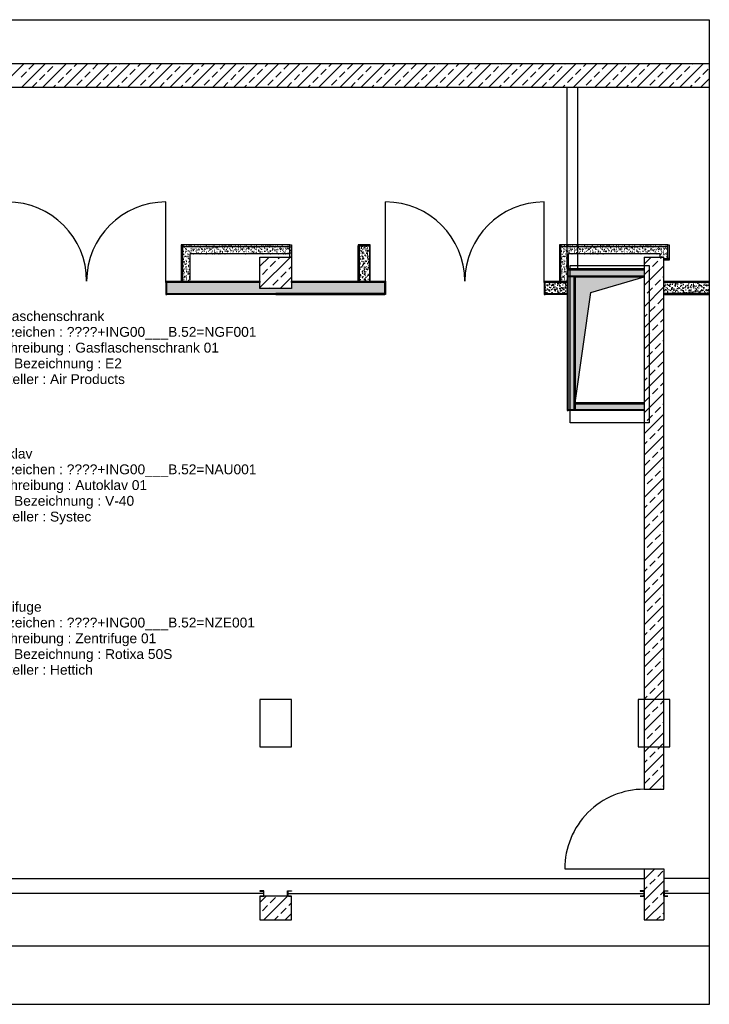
# Model space of a CAD drawing. Header units: metres. Extents: x 0 to 29.2, y 0 to 16.1.
# Tile 6 of 6: x 20.4 to 29.2, y 3.6 to 16.1. Entities that reach past the tile are written whole.
import ezdxf

# ---------------------------------------------------------------- set-up
doc = ezdxf.new("R2010")
doc.units = ezdxf.units.M
doc.linetypes.add('VERDECKTX2', pattern=[19.05, 12.7, -6.35])
doc.layers.get('0').update_dxf_attribs({"lineweight": 0})
doc.layers.add('003ARCH_A', color=7, linetype='Continuous')
doc.layers.add('006TX_TXT', color=255, linetype='Continuous')
doc.styles.get("Standard").update_dxf_attribs({"font": 'arial.ttf'})
pattern_1 = [(45, (-36.43174, 17.4675), (-0.13470384, 0.13470384), []), (45, (-36.29704, 17.4675), (-0.13470384, 0.13470384), [0.09525, -0.047625])]

# ---------------------------------------------------------------- blocks, each defined once
blk = doc.blocks.new('Verdunklungsschiene')
h = blk.add_hatch()
h.set_pattern_fill('ANGLE', color=256)
h.set_pattern_definition([(0, (-28.317, 0.616), (0, 6.985), [5.08, -1.905]), (90, (-28.317, 0.616), (-6.985, 4e-16), [5.08, -1.905])])
h.paths.add_polyline_path([(-0.025, 0.076), (0.011, 0.076, -0.414214), (0.021, 0.066), (0.021, 0.024, -0.414214), (0.011, 0.014), (-0.025, 0.014), (-0.025, 0.01), (0.025, 0.01), (0.025, 0.08), (-0.025, 0.08)])
blk.add_lwpolyline([(-0.025, 0.01), (-0.025, 0.014), (0.011, 0.014, 0.414214), (0.021, 0.024), (0.021, 0.066, 0.414214), (0.011, 0.076), (-0.025, 0.076), (-0.025, 0.08), (0.025, 0.08), (0.025, 0.01)], format="xyb", close=True)
blk = doc.blocks.new('Architektur')
at = {"layer": '003ARCH_A'}
h = blk.add_hatch(dxfattribs=at)
h.set_pattern_fill('AR-SAND', color=256, scale=0.001)
h.set_pattern_definition([(37.5, (-28.131745, 12.0075), (-0.00160003, 0.048941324), [0, -0.038608, 0, -0.04318, 0, -0.041275]), (7.5, (-28.131745, 12.0075), (0.04495233, 0.07168251), [0, -0.020828, 0, -0.034798, 0, -0.013335]), (327.5, (-28.162987, 12.0075), (0.079099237, 0.00014372), [0, -0.0127, 0, -0.04572, 0, -0.05969]), (317.5, (-28.16299, 12.0075), (0.07635565, 0.02229293), [0, -0.00635, 0, -0.029972, 0, -0.03429])])
h.paths.add_polyline_path([(16.418, 8.445), (16.418, 8.905), (17.818, 8.905), (17.818, 8.79), (16.533, 8.79), (16.533, 8.445)])
h = blk.add_hatch(dxfattribs=at)
h.set_pattern_fill('AR-SAND', color=256, scale=0.001, angle=90)
h.set_pattern_definition([(127.5, (15.600755, -30.30909), (-0.048941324, -0.00160003), [0, -0.038608, 0, -0.04318, 0, -0.041275]), (97.5, (15.600755, -30.30909), (-0.07168251, 0.04495233), [0, -0.020828, 0, -0.034798, 0, -0.013335]), (57.5, (15.600755, -30.340333), (-0.00014372, 0.079099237), [0, -0.0127, 0, -0.04572, 0, -0.05969]), (47.5, (15.600755, -30.34033), (-0.02229293, 0.07635565), [0, -0.00635, 0, -0.029972, 0, -0.03429])])
h.paths.add_polyline_path([(18.663, 8.445), (18.818, 8.445), (18.818, 8.905), (18.663, 8.905)])
h = blk.add_hatch(dxfattribs=at)
h.set_pattern_fill('AR-SAND', color=256, scale=0.001)
h.set_pattern_definition([(37.5, (-23.331745, 12.0075), (-0.00160003, 0.048941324), [0, -0.038608, 0, -0.04318, 0, -0.041275]), (7.5, (-23.331745, 12.0075), (0.04495233, 0.07168251), [0, -0.020828, 0, -0.034798, 0, -0.013335]), (327.5, (-23.362987, 12.0075), (0.079099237, 0.00014372), [0, -0.0127, 0, -0.04572, 0, -0.05969]), (317.5, (-23.36299, 12.0075), (0.07635565, 0.02229293), [0, -0.00635, 0, -0.029972, 0, -0.03429])])
h.paths.add_polyline_path([(21.218, 8.445), (21.218, 8.905), (22.613, 8.905), (22.613, 8.71), (22.543, 8.71), (22.543, 8.75), (22.498, 8.75), (22.498, 8.79), (21.333, 8.79), (21.333, 8.445)])
h = blk.add_hatch(dxfattribs=at)
h.set_pattern_fill('ANSI33', color=256, scale=0.03)
h.set_pattern_definition(pattern_1)
h.paths.add_polyline_path([(17.818, 8.75), (17.418, 8.75), (17.418, 8.35), (17.818, 8.35)])
h = blk.add_hatch(dxfattribs=at)
h.set_pattern_fill('ANSI33', color=256, scale=0.03)
h.set_pattern_definition(pattern_1)
h.paths.add_polyline_path([(22.543, 8.75), (22.293, 8.75), (22.293, 1.99), (22.543, 1.99)])
h = blk.add_hatch(dxfattribs=at)
h.set_pattern_fill('AR-SAND', color=256, scale=0.001, angle=90)
h.set_pattern_definition([(127.5, (18.255755, -31.95409), (-0.048941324, -0.00160003), [0, -0.038608, 0, -0.04318, 0, -0.041275]), (97.5, (18.255755, -31.95409), (-0.07168251, 0.04495233), [0, -0.020828, 0, -0.034798, 0, -0.013335]), (57.5, (18.255755, -31.985333), (-0.00014372, 0.079099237), [0, -0.0127, 0, -0.04572, 0, -0.05969]), (47.5, (18.255755, -31.98533), (-0.02229293, 0.07635565), [0, -0.00635, 0, -0.029972, 0, -0.03429])])
h.paths.add_polyline_path([(21.318, 6.8), (22.293, 6.8), (22.293, 6.9), (21.418, 6.9), (21.418, 8.5), (22.293, 8.5), (22.293, 8.6), (21.318, 8.6)])
h = blk.add_hatch(dxfattribs=at)
h.set_pattern_fill('AR-SAND', color=256, scale=0.001)
h.set_pattern_definition([(37.5, (-22.53073, 11.4925), (-0.00160003, 0.048941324), [0, -0.038608, 0, -0.04318, 0, -0.041275]), (7.5, (-22.53073, 11.4925), (0.04495233, 0.07168251), [0, -0.020828, 0, -0.034798, 0, -0.013335]), (327.5, (-22.56197, 11.4925), (0.079099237, 0.00014372), [0, -0.0127, 0, -0.04572, 0, -0.05969]), (317.5, (-22.56197, 11.4925), (0.07635565, 0.02229293), [0, -0.00635, 0, -0.029972, 0, -0.03429])])
h.paths.add_polyline_path([(19.013, 8.275), (19.013, 8.445), (17.818, 8.445), (17.818, 8.35), (17.418, 8.35), (17.418, 8.445), (16.223, 8.445), (16.223, 8.275)])
h = blk.add_hatch(dxfattribs=at)
h.set_pattern_fill('AR-SAND', color=256, scale=0.001)
h.set_pattern_definition([(37.5, (-18.705836, 11.4925), (-0.00160003, 0.048941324), [0, -0.038608, 0, -0.04318, 0, -0.041275]), (7.5, (-18.705836, 11.4925), (0.04495233, 0.07168251), [0, -0.020828, 0, -0.034798, 0, -0.013335]), (327.5, (-18.73708, 11.4925), (0.079099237, 0.00014372), [0, -0.0127, 0, -0.04572, 0, -0.05969]), (317.5, (-18.73708, 11.4925), (0.07635565, 0.02229293), [0, -0.00635, 0, -0.029972, 0, -0.03429])])
h.paths.add_polyline_path([(21.023, 8.445), (21.023, 8.275), (21.318, 8.275), (21.318, 8.445)])
h = blk.add_hatch(color=256, dxfattribs=at)
h.dxf.hatch_style = 1
h.paths.add_polyline_path([(21.418, 6.9), (21.618, 8.3), (22.293, 8.5), (21.418, 8.5)])
h = blk.add_hatch(dxfattribs=at)
h.set_pattern_fill('AR-SAND', color=256, scale=0.001)
h.set_pattern_definition([(37.5, (-16.210836, 11.4925), (-0.00160003, 0.048941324), [0, -0.038608, 0, -0.04318, 0, -0.041275]), (7.5, (-16.210836, 11.4925), (0.04495233, 0.07168251), [0, -0.020828, 0, -0.034798, 0, -0.013335]), (327.5, (-16.24208, 11.4925), (0.079099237, 0.00014372), [0, -0.0127, 0, -0.04572, 0, -0.05969]), (317.5, (-16.24208, 11.4925), (0.07635565, 0.02229293), [0, -0.00635, 0, -0.029972, 0, -0.03429])])
h.paths.add_polyline_path([(22.543, 8.445), (22.543, 8.275), (23.121, 8.275), (23.121, 8.445)])
h = blk.add_hatch(dxfattribs=at)
h.set_pattern_fill('ANSI33', color=256, scale=0.03)
h.set_pattern_definition(pattern_1)
h.paths.add_polyline_path([(22.543, 0.98), (22.293, 0.98), (22.293, 0.33), (22.543, 0.33)])
h = blk.add_hatch(dxfattribs=at)
h.set_pattern_fill('ANSI33', color=256, scale=0.03)
h.set_pattern_definition(pattern_1)
h.paths.add_polyline_path([(17.818, 0.63), (17.418, 0.63), (17.418, 0.33), (17.818, 0.33)])
at = {"layer": '003ARCH_A', "linetype": 'Continuous'}
for p, q in [((-0.573, 11.764), (23.121, 11.764)), ((23.121, 11.764), (23.121, -0.742)), ((14.12, 10.905), (14.42, 11.205)), ((14.39, 10.905), (14.69, 11.205)), ((14.486, 11.136), (14.554, 11.204)), ((14.659, 10.905), (14.959, 11.205)), ((14.722, 11.103), (14.789, 11.17)), ((14.823, 11.204), (14.824, 11.205)), ((14.928, 10.905), (15.228, 11.205)), ((14.958, 11.069), (15.025, 11.136)), ((15.059, 11.17), (15.094, 11.205)), ((15.198, 10.905), (15.498, 11.205)), ((15.295, 11.136), (15.362, 11.204)), ((15.467, 10.905), (15.767, 11.205)), ((15.53, 11.103), (15.598, 11.17)), ((15.631, 11.204), (15.633, 11.205)), ((15.737, 10.905), (16.037, 11.205)), ((15.766, 11.069), (15.833, 11.136)), ((15.867, 11.17), (15.902, 11.205)), ((16.006, 10.905), (16.306, 11.205)), ((16.103, 11.136), (16.17, 11.204)), ((16.275, 10.905), (16.575, 11.205)), ((16.338, 11.103), (16.406, 11.17)), ((16.44, 11.204), (16.441, 11.205)), ((16.545, 10.905), (16.845, 11.205)), ((16.574, 11.069), (16.642, 11.136)), ((16.675, 11.17), (16.71, 11.205)), ((16.814, 10.905), (17.114, 11.205)), ((16.911, 11.136), (16.978, 11.204)), ((17.084, 10.905), (17.384, 11.205)), ((17.147, 11.103), (17.214, 11.17)), ((17.248, 11.204), (17.249, 11.205)), ((17.353, 10.905), (17.653, 11.205)), ((17.382, 11.069), (17.45, 11.136)), ((17.483, 11.17), (17.518, 11.205)), ((17.622, 10.905), (17.922, 11.205)), ((17.719, 11.136), (17.787, 11.204)), ((17.892, 10.905), (18.192, 11.205)), ((17.955, 11.103), (18.022, 11.17)), ((18.056, 11.204), (18.057, 11.205)), ((18.161, 10.905), (18.461, 11.205)), ((18.191, 11.069), (18.258, 11.136)), ((18.292, 11.17), (18.327, 11.205)), ((18.431, 10.905), (18.731, 11.205)), ((18.527, 11.136), (18.595, 11.204)), ((18.7, 10.905), (19, 11.205)), ((18.763, 11.103), (18.831, 11.17)), ((18.864, 11.204), (18.865, 11.205)), ((18.97, 10.905), (19.27, 11.205)), ((18.999, 11.069), (19.066, 11.136)), ((19.1, 11.17), (19.135, 11.205)), ((19.239, 10.905), (19.539, 11.205)), ((19.336, 11.136), (19.403, 11.204)), ((19.508, 10.905), (19.808, 11.205)), ((19.571, 11.103), (19.639, 11.17)), ((19.672, 11.204), (19.674, 11.205)), ((19.778, 10.905), (20.078, 11.205)), ((19.807, 11.069), (19.874, 11.136)), ((19.908, 11.17), (19.943, 11.205)), ((20.047, 10.905), (20.347, 11.205)), ((20.144, 11.136), (20.211, 11.204)), ((20.317, 10.905), (20.617, 11.205)), ((20.38, 11.103), (20.447, 11.17)), ((20.481, 11.204), (20.482, 11.205)), ((20.586, 10.905), (20.886, 11.205)), ((20.615, 11.069), (20.683, 11.136)), ((20.716, 11.17), (20.751, 11.205)), ((20.855, 10.905), (21.155, 11.205)), ((20.952, 11.136), (21.019, 11.204)), ((21.125, 10.905), (21.425, 11.205)), ((21.188, 11.103), (21.255, 11.17)), ((21.289, 11.204), (21.29, 11.205)), ((21.394, 10.905), (21.694, 11.205)), ((21.424, 11.069), (21.491, 11.136)), ((21.525, 11.17), (21.559, 11.205)), ((21.664, 10.905), (21.964, 11.205)), ((21.76, 11.136), (21.828, 11.204)), ((21.933, 10.905), (22.233, 11.205)), ((21.996, 11.103), (22.063, 11.17)), ((22.097, 11.204), (22.098, 11.205)), ((22.202, 10.905), (22.502, 11.205)), ((22.232, 11.069), (22.299, 11.136)), ((22.333, 11.17), (22.368, 11.205)), ((22.472, 10.905), (22.772, 11.205)), ((22.569, 11.136), (22.636, 11.204)), ((22.741, 10.905), (23.041, 11.205)), ((22.804, 11.103), (22.872, 11.17)), ((22.905, 11.204), (22.907, 11.205)), ((23.04, 11.069), (23.107, 11.136)), ((14.385, 11.035), (14.453, 11.103)), ((14.621, 11.002), (14.688, 11.069)), ((14.857, 10.968), (14.924, 11.035)), ((15.194, 11.035), (15.261, 11.103)), ((15.429, 11.002), (15.497, 11.069)), ((15.665, 10.968), (15.732, 11.035)), ((16.002, 11.035), (16.069, 11.103)), ((16.237, 11.002), (16.305, 11.069)), ((16.473, 10.968), (16.541, 11.035)), ((16.81, 11.035), (16.877, 11.103)), ((17.046, 11.002), (17.113, 11.069)), ((17.281, 10.968), (17.349, 11.035)), ((17.618, 11.035), (17.686, 11.103)), ((17.854, 11.002), (17.921, 11.069)), ((18.09, 10.968), (18.157, 11.035)), ((18.426, 11.035), (18.494, 11.103)), ((18.662, 11.002), (18.729, 11.069)), ((18.898, 10.968), (18.965, 11.035)), ((19.235, 11.035), (19.302, 11.103)), ((19.47, 11.002), (19.538, 11.069)), ((19.706, 10.968), (19.773, 11.035)), ((20.043, 11.035), (20.11, 11.103)), ((20.279, 11.002), (20.346, 11.069)), ((20.514, 10.968), (20.582, 11.035)), ((20.851, 11.035), (20.918, 11.103)), ((21.087, 11.002), (21.154, 11.069)), ((21.323, 10.968), (21.39, 11.035)), ((21.659, 11.035), (21.727, 11.103)), ((21.895, 11.002), (21.962, 11.069)), ((22.131, 10.968), (22.198, 11.035)), ((22.468, 11.035), (22.535, 11.103)), ((22.703, 11.002), (22.771, 11.069)), ((22.939, 10.968), (23.006, 11.035)), ((23.011, 10.905), (23.121, 11.015)), ((14.524, 10.905), (14.587, 10.968)), ((14.794, 10.905), (14.823, 10.934)), ((15.092, 10.934), (15.16, 11.002)), ((15.333, 10.905), (15.396, 10.968)), ((15.602, 10.905), (15.631, 10.934)), ((15.901, 10.934), (15.968, 11.002)), ((16.141, 10.905), (16.204, 10.968)), ((16.41, 10.905), (16.44, 10.934)), ((16.709, 10.934), (16.776, 11.002)), ((16.949, 10.905), (17.012, 10.968)), ((17.218, 10.905), (17.248, 10.934)), ((17.517, 10.934), (17.584, 11.002)), ((17.757, 10.905), (17.82, 10.968)), ((18.027, 10.905), (18.056, 10.934)), ((18.325, 10.934), (18.393, 11.002)), ((18.565, 10.905), (18.628, 10.968)), ((18.835, 10.905), (18.864, 10.934)), ((19.134, 10.934), (19.201, 11.002)), ((19.374, 10.905), (19.437, 10.968)), ((19.643, 10.905), (19.672, 10.934)), ((19.942, 10.934), (20.009, 11.002)), ((20.182, 10.905), (20.245, 10.968)), ((20.451, 10.905), (20.481, 10.934)), ((20.75, 10.934), (20.817, 11.002)), ((20.99, 10.905), (21.053, 10.968)), ((21.259, 10.905), (21.289, 10.934)), ((21.558, 10.934), (21.626, 11.002)), ((21.798, 10.905), (21.861, 10.968)), ((22.068, 10.905), (22.097, 10.934)), ((22.366, 10.934), (22.434, 11.002)), ((22.607, 10.905), (22.67, 10.968)), ((22.876, 10.905), (22.905, 10.934)), ((23.121, -0.742), (-0.573, -0.742))]:
    blk.add_line(p, q, dxfattribs=at)
at = {"layer": '003ARCH_A'}
for p, q in [((23.121, 11.205), (2.918, 11.205)), ((23.121, 10.905), (1.853, 10.905)), ((21.318, 8.6), (21.318, 10.905)), ((21.453, 8.6), (21.453, 10.905)), ((16.223, 8.445), (16.223, 9.45)), ((19.013, 8.445), (19.013, 9.45)), ((21.023, 8.445), (21.023, 9.45)), ((16.438, 8.905), (16.418, 8.905)), ((16.418, 8.905), (16.418, 8.445)), ((17.798, 8.905), (16.438, 8.905)), ((16.438, 8.905), (16.438, 8.885)), ((16.438, 8.445), (16.438, 8.905)), ((16.438, 8.885), (17.798, 8.885)), ((17.798, 8.885), (17.798, 8.905)), ((17.798, 8.75), (17.798, 8.905)), ((17.798, 8.905), (17.818, 8.905)), ((17.818, 8.905), (17.818, 8.75)), ((18.663, 8.905), (18.663, 8.892)), ((18.818, 8.905), (18.663, 8.905)), ((18.663, 8.445), (18.663, 8.892)), ((18.663, 8.892), (18.676, 8.892)), ((18.663, 8.892), (18.818, 8.892)), ((18.676, 8.892), (18.676, 8.445)), ((18.818, 8.892), (18.806, 8.892)), ((18.806, 8.892), (18.806, 8.445)), ((18.818, 8.892), (18.818, 8.905)), ((18.818, 8.445), (18.818, 8.892)), ((21.238, 8.905), (21.218, 8.905)), ((21.218, 8.905), (21.218, 8.445)), ((22.593, 8.905), (21.238, 8.905)), ((21.238, 8.905), (21.238, 8.885)), ((21.238, 8.445), (21.238, 8.905)), ((21.238, 8.885), (22.593, 8.885)), ((22.593, 8.885), (22.593, 8.905)), ((22.593, 8.73), (22.593, 8.905)), ((22.593, 8.905), (22.613, 8.905)), ((22.613, 8.905), (22.613, 8.73)), ((17.798, 8.79), (16.533, 8.79)), ((16.533, 8.455), (16.533, 8.79)), ((22.498, 8.79), (21.333, 8.79)), ((21.333, 8.6), (21.333, 8.79)), ((22.498, 8.75), (22.498, 8.79)), ((17.418, 8.35), (17.418, 8.75)), ((17.418, 8.75), (17.818, 8.75)), ((17.818, 8.75), (17.798, 8.75)), ((17.818, 8.75), (17.818, 8.35)), ((22.293, 8.75), (22.293, 1.99)), ((22.293, 8.75), (22.543, 8.75)), ((22.543, 1.99), (22.543, 8.75)), ((22.543, 8.71), (22.543, 8.73)), ((22.543, 8.73), (22.613, 8.73)), ((22.613, 8.71), (22.543, 8.71)), ((22.613, 8.73), (22.593, 8.73)), ((22.613, 8.73), (22.613, 8.71)), ((22.293, 8.6), (21.318, 8.6)), ((21.318, 8.6), (21.318, 8.587)), ((21.318, 8.587), (22.293, 8.587)), ((21.331, 8.587), (21.318, 8.587)), ((21.318, 8.587), (21.318, 6.8)), ((21.331, 6.8), (21.331, 8.587)), ((21.331, 8.5), (21.331, 8.512)), ((21.331, 8.512), (22.293, 8.512)), ((22.293, 8.587), (22.293, 8.6)), ((22.293, 8.512), (22.293, 8.5)), ((16.223, 8.425), (16.223, 8.445)), ((16.223, 8.445), (17.418, 8.445)), ((16.236, 8.425), (16.223, 8.425)), ((16.223, 8.425), (16.223, 8.275)), ((17.418, 8.425), (16.223, 8.425)), ((16.236, 8.275), (16.236, 8.425)), ((16.418, 8.445), (16.438, 8.445)), ((17.418, 8.445), (17.418, 8.425)), ((17.818, 8.425), (17.818, 8.445)), ((17.818, 8.445), (19.013, 8.445)), ((19.013, 8.425), (17.818, 8.425)), ((18.676, 8.445), (18.663, 8.445)), ((18.806, 8.445), (18.818, 8.445)), ((19.001, 8.275), (19.001, 8.425)), ((19.001, 8.425), (19.013, 8.425)), ((19.013, 8.445), (19.013, 8.425)), ((19.013, 8.425), (19.013, 8.275)), ((21.023, 8.425), (21.023, 8.445)), ((21.023, 8.445), (21.318, 8.445)), ((21.036, 8.425), (21.023, 8.425)), ((21.023, 8.425), (21.023, 8.275)), ((21.318, 8.425), (21.023, 8.425)), ((21.036, 8.275), (21.036, 8.425)), ((21.218, 8.445), (21.238, 8.445)), ((21.318, 8.445), (21.318, 8.425)), ((22.293, 8.5), (21.331, 8.5)), ((21.406, 6.812), (21.406, 8.5)), ((21.406, 8.5), (21.418, 8.5)), ((22.293, 8.5), (21.418, 8.5)), ((21.418, 8.5), (21.418, 6.9)), ((21.418, 8.5), (22.293, 8.5)), ((21.418, 6.9), (21.418, 8.5)), ((21.418, 8.5), (21.418, 6.812)), ((21.618, 8.3), (22.293, 8.5)), ((22.293, 8.5), (22.293, 6.9)), ((22.543, 8.425), (22.543, 8.445)), ((22.543, 8.445), (23.121, 8.445)), ((23.121, 8.425), (22.543, 8.425)), ((16.223, 8.275), (16.236, 8.275)), ((16.236, 8.275), (16.236, 8.287)), ((16.236, 8.287), (17.618, 8.287)), ((17.618, 8.275), (16.236, 8.275)), ((17.818, 8.35), (17.418, 8.35)), ((17.618, 8.287), (17.618, 8.275)), ((19.001, 8.287), (17.618, 8.287)), ((17.618, 8.287), (17.618, 8.275)), ((17.618, 8.275), (19.001, 8.275)), ((19.001, 8.275), (19.001, 8.287)), ((19.013, 8.275), (19.001, 8.275)), ((21.023, 8.275), (21.036, 8.275)), ((21.036, 8.275), (21.036, 8.287)), ((21.036, 8.287), (21.318, 8.287)), ((21.318, 8.275), (21.036, 8.275)), ((21.318, 8.287), (21.318, 8.275)), ((21.418, 6.9), (21.618, 8.3)), ((23.121, 8.287), (22.543, 8.287)), ((22.543, 8.287), (22.543, 8.275)), ((22.543, 8.275), (23.121, 8.275)), ((22.293, 6.9), (21.418, 6.9)), ((22.293, 6.9), (21.418, 6.9)), ((21.418, 6.9), (21.418, 6.887)), ((21.418, 6.887), (22.293, 6.887)), ((22.293, 6.942), (22.293, 6.792)), ((22.293, 6.887), (22.293, 6.9)), ((21.318, 6.8), (21.331, 6.8)), ((21.331, 6.8), (21.331, 6.812)), ((21.331, 6.812), (22.293, 6.812)), ((22.293, 6.8), (21.331, 6.8)), ((21.418, 6.812), (21.406, 6.812)), ((22.293, 6.812), (22.293, 6.8)), ((17.818, 3.13), (17.418, 3.13)), ((17.418, 3.13), (17.418, 2.53)), ((17.818, 2.53), (17.818, 3.13)), ((22.618, 3.13), (22.218, 3.13)), ((22.218, 3.13), (22.218, 2.53)), ((22.618, 2.53), (22.618, 3.13)), ((17.418, 2.53), (17.818, 2.53)), ((22.218, 2.53), (22.618, 2.53)), ((22.293, 1.99), (22.543, 1.99)), ((21.286, 0.98), (22.293, 0.98)), ((22.293, 0.98), (22.293, 0.33)), ((22.293, 0.98), (22.543, 0.98)), ((22.543, 0.98), (22.543, 0.33)), ((12.896, 0.857), (22.293, 0.857)), ((23.121, 0.857), (22.543, 0.857)), ((17.818, 0.63), (17.418, 0.63)), ((17.418, 0.63), (17.418, 0.33)), ((17.818, 0.33), (17.818, 0.63)), ((17.418, 0.33), (17.818, 0.33)), ((22.293, 0.33), (22.543, 0.33)), ((2.671, 0), (23.121, 0))]:
    blk.add_line(p, q, dxfattribs=at)
at = {"layer": '003ARCH_A', "ltscale": 0.5}
for p, q in [((21.356, 8.643), (22.356, 8.643)), ((21.356, 6.643), (21.356, 8.643)), ((22.356, 8.643), (22.356, 6.643)), ((22.356, 6.643), (21.356, 6.643))]:
    blk.add_line(p, q, dxfattribs=at)
at = {"layer": '003ARCH_A', "linetype": 'VERDECKTX2'}
for p, q in [((17.464, 0.665), (12.972, 0.665)), ((17.772, 0.665), (22.288, 0.665)), ((23.121, 0.665), (22.547, 0.665))]:
    blk.add_line(p, q, dxfattribs=at)
at = {"layer": '003ARCH_A'}
for centre, radius, start, end in [((14.213, 8.445), 1.005, 360, 90), ((16.223, 8.445), 1.005, 90, 180), ((19.013, 8.445), 1.005, 360, 90), ((21.023, 8.445), 1.005, 90, 180), ((22.294, 0.982), 1.008, 90.0245, 180.1424)]:
    blk.add_arc(centre, radius, start, end, dxfattribs=at)
at = {"layer": '003ARCH_A', "xscale": -1, "rotation": 180}
for p in [(17.443, 0.71), (22.268, 0.71)]:
    blk.add_blockref('Verdunklungsschiene', p, dxfattribs=at)
at = {"layer": '003ARCH_A', "rotation": 180}
for p in [(17.793, 0.71), (22.568, 0.71)]:
    blk.add_blockref('Verdunklungsschiene', p, dxfattribs=at)
blk = doc.blocks.new('Autoklav KG400.070.050.100')
for s, p in [('Autoklav', (0, 0)), ('Kurzzeichen : ', (0, -0.2)), ('Beschreibung : ', (0, -0.4)), ('Typ / Bezeichnung : ', (0, -0.6)), ('Hersteller : ', (0, -0.8))]:
    blk.add_text(s, height=0.125).set_placement(p)
at = {"flags": 1}
for tag, p in [('NUMMER', (0, 0)), ('KURZTEXT', (0, 0)), ('MB.100.10.110', (0, -0.8)), ('MB.100.20.500', (0, -0.8)), ('KG400.099.003.500', (0, -0.8)), ('KG400.099.003.103', (0, -0.8)), ('MB.100.50.100', (0, -0.8)), ('MB.100.50.102', (0, -0.8)), ('MB.100.50.103', (0, -0.8)), ('MB.100.50.250', (0, -0.8)), ('MB.100.50.105', (0, -0.8)), ('MB.100.20.110', (0, -0.8)), ('MB.100.20.100', (0, -0.8)), ('MB.100.90.100', (0, -0.8))]:
    blk.add_attdef(tag, p, '', height=0.125, dxfattribs=at)
for tag, p in [('MB.100.110.100', (1.106, -0.2)), ('MB.100.110.110', (1.213, -0.4)), ('MB.100.10.100', (1.592, -0.6)), ('MB.100.20.120', (0.893, -0.8))]:
    blk.add_attdef(tag, p, '', height=0.125)
blk = doc.blocks.new('Zentrifuge KG400.070.050.200')
for s, p in [('Zentrifuge', (0, 0)), ('Kurzzeichen : ', (0, -0.2)), ('Beschreibung : ', (0, -0.4)), ('Typ / Bezeichnung : ', (0, -0.6)), ('Hersteller : ', (0, -0.8))]:
    blk.add_text(s, height=0.125).set_placement(p)
at = {"flags": 1}
for tag, p in [('NUMMER', (0, 0)), ('KURZTEXT', (0, 0)), ('MB.100.10.110', (0, -0.8)), ('MB.100.20.500', (0, -0.8)), ('KG400.099.003.500', (0, -0.8)), ('KG400.099.003.103', (0, -0.8)), ('KG400.070.005.500', (0, -0.8)), ('KG400.070.005.510', (0, -0.8)), ('MB.100.50.100', (0, -0.8)), ('MB.100.50.103', (0, -0.8)), ('MB.100.50.102', (0, -0.8)), ('MB.100.20.110', (0, -0.8)), ('MB.100.20.100', (0, -0.8)), ('MB.100.90.100', (0, -0.8))]:
    blk.add_attdef(tag, p, '', height=0.125, dxfattribs=at)
for tag, p in [('MB.100.110.100', (1.106, -0.2)), ('MB.100.110.110', (1.213, -0.4)), ('MB.100.10.100', (1.592, -0.6)), ('MB.100.20.120', (0.893, -0.8))]:
    blk.add_attdef(tag, p, '', height=0.125)
blk = doc.blocks.new('Gasflaschenschrank KG400.070.050.150')
for s, p in [('Gasflaschenschrank', (0, 0)), ('Kurzzeichen : ', (0, -0.2)), ('Beschreibung : ', (0, -0.4)), ('Typ / Bezeichnung : ', (0, -0.6)), ('Hersteller : ', (0, -0.8))]:
    blk.add_text(s, height=0.125).set_placement(p)
at = {"flags": 1}
for tag, p in [('NUMMER', (0, 0)), ('KURZTEXT', (0, 0)), ('MB.100.10.110', (0, -0.8)), ('MB.100.20.500', (0, -0.8)), ('KG400.070.005.110', (0, -0.8)), ('KG400.070.005.100', (0, -0.8)), ('MB.100.50.100', (0, -0.8)), ('MB.100.50.103', (0, -0.8)), ('MB.100.50.102', (0, -0.8)), ('MB.100.20.110', (0, -0.8)), ('MB.100.20.100', (0, -0.8)), ('MB.100.90.100', (0, -0.8))]:
    blk.add_attdef(tag, p, '', height=0.125, dxfattribs=at)
for tag, p in [('MB.100.110.100', (1.106, -0.2)), ('MB.100.110.110', (1.213, -0.4)), ('MB.100.10.100', (1.592, -0.6)), ('MB.100.20.120', (0.893, -0.8))]:
    blk.add_attdef(tag, p, '', height=0.125)

msp = doc.modelspace()

# ---------------------------------------------------------------- block references
at = {"layer": '003ARCH_A'}
msp.add_blockref('Architektur', (6.03, 4.326), dxfattribs=at)
at = {"layer": '006TX_TXT'}
for name, p, values in [('Gasflaschenschrank KG400.070.050.150', (19.89, 12.263), {'MB.100.110.100': '????+ING00___B.52=NGF001', 'MB.100.110.110': 'Gasflaschenschrank 01', 'MB.100.10.100': 'E2', 'MB.100.20.120': 'Air Products'}), ('Autoklav KG400.070.050.100', (19.89, 10.517), {'MB.100.110.100': '????+ING00___B.52=NAU001', 'MB.100.110.110': 'Autoklav 01', 'MB.100.10.100': 'V-40', 'MB.100.20.120': 'Systec'}), ('Zentrifuge KG400.070.050.200', (19.89, 8.571), {'MB.100.110.100': '????+ING00___B.52=NZE001', 'MB.100.110.110': 'Zentrifuge 01', 'MB.100.10.100': 'Rotixa 50S', 'MB.100.20.120': 'Hettich'})]:
    msp.add_blockref(name, p, dxfattribs=at).add_auto_attribs(values)

doc.saveas('drawing.dxf')
